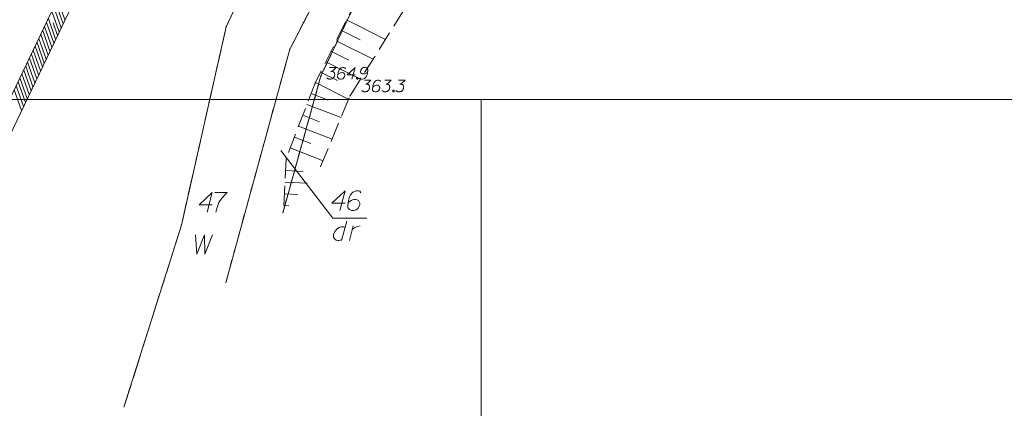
# Model space of a CAD drawing. Header units: metres. Extents: x 5555129 to 5556676, y 5635595 to 5636517.
# Tile 106 of 255: x 5555382 to 5555445, y 5636354 to 5636379. Entities that reach past the tile are written whole.
import ezdxf

# ---------------------------------------------------------------- set-up
doc = ezdxf.new("R2010")
doc.units = ezdxf.units.M
doc.header["$MEASUREMENT"] = 0
for name, pattern in [('PRZER1-1', [2, 1, -1]), ('PRZER2_5-1', [3.5, 2.5, -1]), ('PRZER3-1', [4, 3, -1])]:
    doc.linetypes.add(name, pattern=pattern)
doc.layers.add('#RAMKA', color=7, linetype='Continuous', lineweight=18)
doc.layers.add('#zakres', color=7, linetype='Continuous', lineweight=18)
for name, color, linetype, lineweight, true_color in [('GEPPGD', 7, 'Continuous', 18, 0x008000), ('GESDZI', 7, 'Continuous', 18, 0x0a0909), ('GESDZI_O', 7, 'Continuous', 18, 0x0a0909), ('GESKKL', 7, 'PRZER3-1', 18, 0x008000), ('GESUZY', 7, 'PRZER1-1', 18, 0x008000), ('GESUZY_O', 7, 'PRZER1-1', 18, 0x008000), ('GSPWPN', 7, 'Continuous', 18, 0x0a0909), ('GSPWPN_O', 7, 'Continuous', 18, 0x0a0909), ('GSSZSN', 7, 'PRZER2_5-1', 18, 0x0a0909)]:
    doc.layers.add(name, color=color, linetype=linetype, lineweight=lineweight, true_color=true_color)

# ---------------------------------------------------------------- blocks, each defined once
blk = doc.blocks.new('KOLO_2')
blk.add_hatch(color=0).paths.add_polyline_path([(0, -0.5), (-0.12941, -0.482963), (-0.25, -0.433013), (-0.353553, -0.353553), (-0.433013, -0.25), (-0.482963, -0.12941), (-0.5, 0), (-0.482963, 0.12941), (-0.433013, 0.25), (-0.353553, 0.353553), (-0.25, 0.433013), (-0.12941, 0.482963), (0, 0.5), (0.12941, 0.482963), (0.25, 0.433013), (0.353553, 0.353553), (0.433013, 0.25), (0.482963, 0.12941), (0.5, 0), (0.482963, -0.12941), (0.433013, -0.25), (0.353553, -0.353553), (0.25, -0.433013), (0.12941, -0.482963)])
blk = doc.blocks.new('EPPGN')
blk.add_hatch(color=0).paths.add_polyline_path([(0, -0.09), (-0.027812, -0.085595), (-0.052901, -0.072812), (-0.072812, -0.052901), (-0.085595, -0.027812), (-0.09, 0), (-0.085595, 0.027812), (-0.072812, 0.052901), (-0.052901, 0.072812), (-0.027812, 0.085595), (0, 0.09), (0.027812, 0.085595), (0.052901, 0.072812), (0.072812, 0.052901), (0.085595, 0.027812), (0.09, 0), (0.085595, -0.027812), (0.072812, -0.052901), (0.052901, -0.072812), (0.027812, -0.085595)])
blk = doc.blocks.new('*U1659')
at = {"layer": 'GESUZY_O', "color": 96, "linetype": 'ByBlock', "lineweight": 18, "true_color": 0x008000}
blk.add_line((5555403.227, 5636365.927), (5555402.902, 5636364.677), dxfattribs=at)
at = {"layer": 'GESUZY_O', "color": 96, "linetype": 'ByBlock', "lineweight": 18, "true_color": 0x008000, "flags": 128}
blk.add_lwpolyline([(5555403.119, 5636365.513), (5555403.05, 5636365.553), (5555402.883, 5636365.553), (5555402.784, 5636365.533), (5555402.607, 5636365.434), (5555402.459, 5636365.257), (5555402.391, 5636365.07), (5555402.381, 5636364.972), (5555402.391, 5636364.893), (5555402.42, 5636364.824), (5555402.479, 5636364.746), (5555402.548, 5636364.696), (5555402.656, 5636364.677), (5555402.735, 5636364.686), (5555402.814, 5636364.696), (5555402.922, 5636364.755)], dxfattribs=at)
blk = doc.blocks.new('*U1660')
at = {"layer": 'GESUZY_O', "color": 96, "linetype": 'ByBlock', "lineweight": 18, "true_color": 0x008000}
blk.add_line((5555403.394, 5636364.677), (5555403.64, 5636365.612), dxfattribs=at)
at = {"layer": 'GESUZY_O', "color": 96, "linetype": 'ByBlock', "lineweight": 18, "true_color": 0x008000, "flags": 128}
blk.add_lwpolyline([(5555403.581, 5636365.385), (5555403.631, 5636365.425), (5555403.739, 5636365.503), (5555403.857, 5636365.553), (5555403.945, 5636365.582), (5555404.083, 5636365.612)], dxfattribs=at)

msp = doc.modelspace()

# ---------------------------------------------------------------- linework, layer by layer
at = {"layer": '#RAMKA', "color": 7, "linetype": 'Continuous', "lineweight": 18, "flags": 128}
for points in [[(5555567.543, 5636516.686), (5555567.543, 5636373.686), (5555311.77, 5636373.686), (5555311.77, 5636516.686), (5555567.543, 5636516.686)], [(5555132.537, 5636373.686), (5555132.537, 5636169.686), (5555411.815, 5636169.686), (5555411.815, 5636373.686), (5555132.537, 5636373.686)]]:
    msp.add_lwpolyline(points, close=True, dxfattribs=at)
at = {"layer": '#zakres', "color": 134, "linetype": 'Continuous', "lineweight": 18}
for p, q in [((5555384.099, 5636378.766), (5555397.649, 5636407.016)), ((5555385.001, 5636378.334), (5555398.551, 5636406.584)), ((5555385.085, 5636378.521), (5555384.62, 5636379.842)), ((5555385.206, 5636378.773), (5555384.742, 5636380.094)), ((5555384.843, 5636378.016), (5555384.378, 5636379.337)), ((5555384.964, 5636378.268), (5555384.499, 5636379.589)), ((5555370.549, 5636350.516), (5555384.099, 5636378.766)), ((5555384.492, 5636377.284), (5555384.027, 5636378.605)), ((5555384.613, 5636377.537), (5555384.148, 5636378.857)), ((5555384.734, 5636377.789), (5555384.449, 5636378.598)), ((5555371.451, 5636350.084), (5555385.001, 5636378.334)), ((5555384.129, 5636376.527), (5555383.664, 5636377.847)), ((5555384.25, 5636376.779), (5555383.785, 5636378.1)), ((5555384.371, 5636377.032), (5555383.906, 5636378.352)), ((5555383.886, 5636376.022), (5555383.422, 5636377.343)), ((5555384.007, 5636376.274), (5555383.543, 5636377.595)), ((5555383.523, 5636375.264), (5555383.059, 5636376.585)), ((5555383.644, 5636375.517), (5555383.18, 5636376.838)), ((5555383.765, 5636375.769), (5555383.301, 5636377.09)), ((5555383.281, 5636374.76), (5555382.816, 5636376.08)), ((5555383.402, 5636375.012), (5555382.938, 5636376.333)), ((5555382.918, 5636374.002), (5555382.453, 5636375.323)), ((5555383.039, 5636374.255), (5555382.574, 5636375.575)), ((5555383.16, 5636374.507), (5555382.695, 5636375.828)), ((5555382.675, 5636373.497), (5555382.211, 5636374.818)), ((5555382.797, 5636373.75), (5555382.332, 5636375.07)), ((5555382.433, 5636372.992), (5555381.969, 5636374.313)), ((5555382.554, 5636373.245), (5555382.09, 5636374.565))]:
    msp.add_line(p, q, dxfattribs=at)
at = {"layer": 'GESDZI', "color": 96, "linetype": 'Continuous', "lineweight": 18, "flags": 128}
for points in [[(5555498.831, 5636497.826), (5555497.916, 5636495.121), (5555494.886, 5636489.995), (5555492.02, 5636486.875), (5555487.899, 5636483.58), (5555479.095, 5636477.123), (5555476.226, 5636474.148), (5555473.057, 5636465.855), (5555470.67, 5636460.65), (5555463.042, 5636442.883), (5555458.424, 5636436.43), (5555450.581, 5636426.255), (5555436.482, 5636415.046), (5555422.948, 5636405.301), (5555415.395, 5636399.944), (5555410.221, 5636395.159), (5555404.633, 5636386.632), (5555399.591, 5636376.915), (5555395.485, 5636361.975)], [(5555395.485, 5636361.975), (5555399.591, 5636376.915), (5555404.633, 5636386.632), (5555410.221, 5636395.159), (5555415.395, 5636399.944), (5555422.948, 5636405.301), (5555436.482, 5636415.046), (5555450.581, 5636426.255), (5555458.424, 5636436.43), (5555463.042, 5636442.883), (5555470.67, 5636460.65), (5555472.46, 5636456.89), (5555469.38, 5636450.93), (5555457.42, 5636431.35), (5555451.21, 5636424.13), (5555441.83, 5636417.85), (5555424.78, 5636404.45), (5555410.8, 5636392.86), (5555407.98, 5636388.69), (5555401.58, 5636375.21), (5555399.135, 5636366.433)], [(5555399.135, 5636366.433), (5555401.58, 5636375.21), (5555407.98, 5636388.69), (5555410.8, 5636392.86), (5555424.78, 5636404.45), (5555441.83, 5636417.85), (5555451.21, 5636424.13), (5555457.42, 5636431.35), (5555469.38, 5636450.93), (5555472.46, 5636456.89), (5555487.39, 5636447.84), (5555495.36, 5636441.79), (5555512.96, 5636426.69), (5555500.39, 5636427.61), (5555493.74, 5636426.2), (5555492.33, 5636424.58), (5555491.43, 5636422.53), (5555488.92, 5636412.93), (5555484.75, 5636396.97), (5555483.807, 5636393.359)], [(5555325.26, 5636314.3), (5555342.54, 5636360.36), (5555356.08, 5636382.6), (5555384.32, 5636411.24), (5555401.076, 5636390.282), (5555395.519, 5636378.339), (5555392.657, 5636365.659), (5555388.979, 5636354.029)], [(5555388.979, 5636354.029), (5555392.657, 5636365.659), (5555395.519, 5636378.339), (5555401.076, 5636390.282)]]:
    msp.add_lwpolyline(points, dxfattribs=at)
at = {"layer": 'GESDZI_O', "color": 7, "linetype": 'Continuous', "lineweight": 18, "flags": 128}
msp.add_lwpolyline([(5555404.508, 5636366.107), (5555402.337, 5636366.107), (5555399.012, 5636370.431)], dxfattribs=at)
at = {"layer": 'GESDZI_O', "color": 96, "linetype": 'Continuous', "lineweight": 18, "flags": 128}
for points in [[(5555394.627, 5636366.961), (5555393.781, 5636366.961), (5555394.627, 5636367.748), (5555394.293, 5636366.498)], [(5555394.795, 5636367.748), (5555395.582, 5636367.748), (5555395.533, 5636367.699), (5555395.247, 5636367.394), (5555395.05, 5636367.118), (5555394.932, 5636366.793), (5555394.854, 5636366.498)], [(5555403.126, 5636367.068), (5555402.279, 5636367.068), (5555403.126, 5636367.855), (5555402.791, 5636366.605)], [(5555404.139, 5636367.717), (5555404.061, 5636367.825), (5555403.972, 5636367.855), (5555403.834, 5636367.855), (5555403.736, 5636367.816), (5555403.677, 5636367.796), (5555403.627, 5636367.766), (5555403.47, 5636367.589), (5555403.362, 5636367.353), (5555403.332, 5636367.225), (5555403.293, 5636366.94), (5555403.293, 5636366.792), (5555403.332, 5636366.733), (5555403.411, 5636366.654), (5555403.441, 5636366.635), (5555403.539, 5636366.605), (5555403.667, 5636366.605), (5555403.765, 5636366.625), (5555403.834, 5636366.644), (5555403.933, 5636366.723), (5555404.031, 5636366.881), (5555404.061, 5636366.979), (5555404.061, 5636367.058), (5555404.011, 5636367.186), (5555403.972, 5636367.235), (5555403.903, 5636367.274), (5555403.785, 5636367.304), (5555403.696, 5636367.304), (5555403.588, 5636367.274), (5555403.519, 5636367.245), (5555403.401, 5636367.166), (5555403.342, 5636367.117), (5555403.313, 5636367.087)]]:
    msp.add_lwpolyline(points, dxfattribs=at)
at = {"layer": 'GESKKL', "color": 96, "linetype": 'PRZER3-1', "lineweight": 18, "ltscale": 0.5, "true_color": 0x008000}
msp.add_lwpolyline([(5555388.979, 5636354.029), (5555392.657, 5636365.659), (5555395.519, 5636378.339), (5555401.076, 5636390.282), (5555384.32, 5636411.24), (5555356.08, 5636382.6), (5555342.54, 5636360.36), (5555325.26, 5636314.3), (5555327.28, 5636313.21), (5555358.339, 5636293.784), (5555360.401, 5636298.993), (5555368.852, 5636315.791), (5555371.456, 5636320.171)], dxfattribs=at)
at = {"layer": 'GESUZY', "color": 96, "linetype": 'PRZER1-1', "lineweight": 18, "ltscale": 0.5, "true_color": 0x008000}
for points in [[(5555388.979, 5636354.029), (5555392.657, 5636365.659), (5555395.519, 5636378.339), (5555401.076, 5636390.282), (5555404.073, 5636395.02), (5555409.758, 5636401.08), (5555415.606, 5636406.363), (5555423.635, 5636411.745), (5555430.735, 5636417.459), (5555447.06, 5636429.289), (5555454.524, 5636438.193), (5555464.207, 5636454.062), (5555467.116, 5636460.589), (5555468.332, 5636465.003), (5555472.295, 5636474.764), (5555473.727, 5636476.915), (5555478.789, 5636482.309), (5555486.827, 5636487.153), (5555491.335, 5636490.878), (5555494.572, 5636495.113), (5555496.203, 5636499.774)], [(5555498.831, 5636497.826), (5555497.916, 5636495.121), (5555494.886, 5636489.995), (5555492.02, 5636486.875), (5555487.899, 5636483.58), (5555479.095, 5636477.123), (5555476.226, 5636474.148), (5555473.057, 5636465.855), (5555470.67, 5636460.65), (5555463.042, 5636442.883), (5555458.424, 5636436.43), (5555450.581, 5636426.255), (5555436.482, 5636415.046), (5555422.948, 5636405.301), (5555415.395, 5636399.944), (5555410.221, 5636395.159), (5555404.633, 5636386.632), (5555399.591, 5636376.915), (5555395.485, 5636361.975)], [(5555395.485, 5636361.975), (5555399.591, 5636376.915), (5555404.633, 5636386.632), (5555410.221, 5636395.159), (5555415.395, 5636399.944), (5555422.948, 5636405.301), (5555436.482, 5636415.046), (5555450.581, 5636426.255), (5555458.424, 5636436.43), (5555463.042, 5636442.883), (5555470.67, 5636460.65), (5555472.46, 5636456.89), (5555469.38, 5636450.93), (5555457.42, 5636431.35), (5555451.21, 5636424.13), (5555441.83, 5636417.85), (5555424.78, 5636404.45), (5555410.8, 5636392.86), (5555407.98, 5636388.69), (5555401.58, 5636375.21), (5555399.135, 5636366.433)], [(5555399.135, 5636366.433), (5555401.58, 5636375.21), (5555407.98, 5636388.69), (5555410.8, 5636392.86), (5555424.78, 5636404.45), (5555441.83, 5636417.85), (5555451.21, 5636424.13), (5555457.42, 5636431.35), (5555469.38, 5636450.93), (5555472.46, 5636456.89), (5555487.39, 5636447.84), (5555495.36, 5636441.79), (5555512.96, 5636426.69), (5555500.39, 5636427.61), (5555493.74, 5636426.2), (5555492.33, 5636424.58), (5555491.43, 5636422.53)], [(5555388.979, 5636354.029), (5555392.657, 5636365.659), (5555395.519, 5636378.339), (5555401.076, 5636390.282), (5555384.32, 5636411.24), (5555356.08, 5636382.6), (5555342.54, 5636360.36), (5555325.26, 5636314.3), (5555327.28, 5636313.21), (5555358.339, 5636293.784), (5555360.401, 5636298.993), (5555368.852, 5636315.791), (5555371.456, 5636320.171)]]:
    msp.add_lwpolyline(points, dxfattribs=at)
at = {"layer": 'GESUZY_O', "color": 96, "linetype": 'Continuous', "lineweight": 18, "true_color": 0x008000, "flags": 128}
msp.add_lwpolyline([(5555393.559, 5636365.053), (5555393.638, 5636363.803), (5555394.121, 5636365.053), (5555394.15, 5636363.803), (5555394.642, 5636365.053)], dxfattribs=at)
at = {"layer": 'GSPWPN_O', "color": 7, "linetype": 'Continuous', "lineweight": 18, "flags": 128}
for points in [[(5555402.131, 5636375.74), (5555402.545, 5636375.74), (5555402.35, 5636375.539), (5555402.22, 5636375.474), (5555402.326, 5636375.474), (5555402.35, 5636375.468), (5555402.362, 5636375.462), (5555402.373, 5636375.457), (5555402.385, 5636375.451), (5555402.409, 5636375.433), (5555402.421, 5636375.415), (5555402.432, 5636375.398), (5555402.438, 5636375.38), (5555402.45, 5636375.338), (5555402.456, 5636375.303), (5555402.456, 5636375.285), (5555402.456, 5636375.262), (5555402.45, 5636375.226), (5555402.444, 5636375.203), (5555402.438, 5636375.179), (5555402.432, 5636375.161), (5555402.427, 5636375.149), (5555402.421, 5636375.138), (5555402.415, 5636375.126), (5555402.403, 5636375.108), (5555402.385, 5636375.084), (5555402.368, 5636375.067), (5555402.356, 5636375.055), (5555402.338, 5636375.043), (5555402.32, 5636375.031), (5555402.297, 5636375.02), (5555402.285, 5636375.014), (5555402.243, 5636375.002), (5555402.208, 5636374.996), (5555402.184, 5636374.99), (5555402.143, 5636374.99), (5555402.096, 5636374.996), (5555402.078, 5636375.002), (5555402.06, 5636375.008), (5555402.043, 5636375.014), (5555402.025, 5636375.025), (5555402.007, 5636375.037), (5555401.978, 5636375.061), (5555401.96, 5636375.084)], [(5555403.153, 5636375.657), (5555403.106, 5636375.722), (5555403.052, 5636375.74), (5555402.97, 5636375.74), (5555402.911, 5636375.716), (5555402.875, 5636375.705), (5555402.846, 5636375.687), (5555402.751, 5636375.581), (5555402.686, 5636375.439), (5555402.669, 5636375.362), (5555402.645, 5636375.191), (5555402.645, 5636375.102), (5555402.669, 5636375.067), (5555402.716, 5636375.02), (5555402.734, 5636375.008), (5555402.793, 5636374.99), (5555402.869, 5636374.99), (5555402.928, 5636375.002), (5555402.97, 5636375.014), (5555403.029, 5636375.061), (5555403.088, 5636375.155), (5555403.106, 5636375.214), (5555403.106, 5636375.262), (5555403.076, 5636375.338), (5555403.052, 5636375.368), (5555403.011, 5636375.392), (5555402.94, 5636375.409), (5555402.887, 5636375.409), (5555402.822, 5636375.392), (5555402.781, 5636375.374), (5555402.71, 5636375.327), (5555402.675, 5636375.297), (5555402.657, 5636375.279)], [(5555403.761, 5636375.268), (5555403.253, 5636375.268), (5555403.761, 5636375.74), (5555403.56, 5636374.99)], [(5555404.062, 5636375.073), (5555404.109, 5636375.008), (5555404.163, 5636374.99), (5555404.245, 5636374.99), (5555404.304, 5636375.014), (5555404.34, 5636375.025), (5555404.369, 5636375.043), (5555404.464, 5636375.149), (5555404.529, 5636375.291), (5555404.546, 5636375.368), (5555404.57, 5636375.539), (5555404.57, 5636375.628), (5555404.546, 5636375.663), (5555404.499, 5636375.71), (5555404.481, 5636375.722), (5555404.422, 5636375.74), (5555404.346, 5636375.74), (5555404.287, 5636375.728), (5555404.245, 5636375.716), (5555404.186, 5636375.669), (5555404.127, 5636375.575), (5555404.109, 5636375.516), (5555404.109, 5636375.468), (5555404.139, 5636375.392), (5555404.163, 5636375.362), (5555404.204, 5636375.338), (5555404.275, 5636375.321), (5555404.328, 5636375.321), (5555404.393, 5636375.338), (5555404.434, 5636375.356), (5555404.505, 5636375.403), (5555404.541, 5636375.433), (5555404.558, 5636375.451)], [(5555403.897, 5636375.09), (5555403.926, 5636375.09), (5555403.944, 5636375.079), (5555403.962, 5636375.055), (5555403.962, 5636375.025), (5555403.944, 5636375.002), (5555403.926, 5636374.99), (5555403.897, 5636374.99), (5555403.879, 5636375.002), (5555403.861, 5636375.025), (5555403.861, 5636375.055), (5555403.879, 5636375.079), (5555403.897, 5636375.09)], [(5555404.361, 5636374.93), (5555404.775, 5636374.93), (5555404.58, 5636374.729), (5555404.45, 5636374.664), (5555404.556, 5636374.664), (5555404.58, 5636374.658), (5555404.592, 5636374.652), (5555404.603, 5636374.647), (5555404.615, 5636374.641), (5555404.639, 5636374.623), (5555404.651, 5636374.605), (5555404.662, 5636374.588), (5555404.668, 5636374.57), (5555404.68, 5636374.528), (5555404.686, 5636374.493), (5555404.686, 5636374.475), (5555404.686, 5636374.452), (5555404.68, 5636374.416), (5555404.674, 5636374.393), (5555404.668, 5636374.369), (5555404.662, 5636374.351), (5555404.657, 5636374.339), (5555404.651, 5636374.328), (5555404.645, 5636374.316), (5555404.633, 5636374.298), (5555404.615, 5636374.274), (5555404.598, 5636374.257), (5555404.586, 5636374.245), (5555404.568, 5636374.233), (5555404.55, 5636374.221), (5555404.527, 5636374.21), (5555404.515, 5636374.204), (5555404.473, 5636374.192), (5555404.438, 5636374.186), (5555404.414, 5636374.18), (5555404.373, 5636374.18), (5555404.326, 5636374.186), (5555404.308, 5636374.192), (5555404.29, 5636374.198), (5555404.273, 5636374.204), (5555404.255, 5636374.215), (5555404.237, 5636374.227), (5555404.208, 5636374.251), (5555404.19, 5636374.274)], [(5555405.383, 5636374.847), (5555405.336, 5636374.912), (5555405.282, 5636374.93), (5555405.2, 5636374.93), (5555405.141, 5636374.906), (5555405.105, 5636374.895), (5555405.076, 5636374.877), (5555404.981, 5636374.771), (5555404.916, 5636374.629), (5555404.899, 5636374.552), (5555404.875, 5636374.381), (5555404.875, 5636374.292), (5555404.899, 5636374.257), (5555404.946, 5636374.21), (5555404.964, 5636374.198), (5555405.023, 5636374.18), (5555405.099, 5636374.18), (5555405.158, 5636374.192), (5555405.2, 5636374.204), (5555405.259, 5636374.251), (5555405.318, 5636374.345), (5555405.336, 5636374.404), (5555405.336, 5636374.452), (5555405.306, 5636374.528), (5555405.282, 5636374.558), (5555405.241, 5636374.582), (5555405.17, 5636374.599), (5555405.117, 5636374.599), (5555405.052, 5636374.582), (5555405.011, 5636374.564), (5555404.94, 5636374.517), (5555404.905, 5636374.487), (5555404.887, 5636374.469)], [(5555405.654, 5636374.93), (5555406.068, 5636374.93), (5555405.873, 5636374.729), (5555405.743, 5636374.664), (5555405.849, 5636374.664), (5555405.873, 5636374.658), (5555405.885, 5636374.652), (5555405.897, 5636374.647), (5555405.908, 5636374.641), (5555405.932, 5636374.623), (5555405.944, 5636374.605), (5555405.956, 5636374.588), (5555405.962, 5636374.57), (5555405.973, 5636374.528), (5555405.979, 5636374.493), (5555405.979, 5636374.475), (5555405.979, 5636374.452), (5555405.973, 5636374.416), (5555405.967, 5636374.393), (5555405.962, 5636374.369), (5555405.956, 5636374.351), (5555405.95, 5636374.339), (5555405.944, 5636374.328), (5555405.938, 5636374.316), (5555405.926, 5636374.298), (5555405.908, 5636374.274), (5555405.891, 5636374.257), (5555405.879, 5636374.245), (5555405.861, 5636374.233), (5555405.843, 5636374.221), (5555405.82, 5636374.21), (5555405.808, 5636374.204), (5555405.767, 5636374.192), (5555405.731, 5636374.186), (5555405.708, 5636374.18), (5555405.666, 5636374.18), (5555405.619, 5636374.186), (5555405.601, 5636374.192), (5555405.584, 5636374.198), (5555405.566, 5636374.204), (5555405.548, 5636374.215), (5555405.53, 5636374.227), (5555405.501, 5636374.251), (5555405.483, 5636374.274)], [(5555406.54, 5636374.93), (5555406.954, 5636374.93), (5555406.759, 5636374.729), (5555406.629, 5636374.664), (5555406.735, 5636374.664), (5555406.759, 5636374.658), (5555406.771, 5636374.652), (5555406.782, 5636374.647), (5555406.794, 5636374.641), (5555406.818, 5636374.623), (5555406.83, 5636374.605), (5555406.841, 5636374.588), (5555406.847, 5636374.57), (5555406.859, 5636374.528), (5555406.865, 5636374.493), (5555406.865, 5636374.475), (5555406.865, 5636374.452), (5555406.859, 5636374.416), (5555406.853, 5636374.393), (5555406.847, 5636374.369), (5555406.841, 5636374.351), (5555406.836, 5636374.339), (5555406.83, 5636374.328), (5555406.824, 5636374.316), (5555406.812, 5636374.298), (5555406.794, 5636374.274), (5555406.776, 5636374.257), (5555406.765, 5636374.245), (5555406.747, 5636374.233), (5555406.729, 5636374.221), (5555406.706, 5636374.21), (5555406.694, 5636374.204), (5555406.652, 5636374.192), (5555406.617, 5636374.186), (5555406.593, 5636374.18), (5555406.552, 5636374.18), (5555406.505, 5636374.186), (5555406.487, 5636374.192), (5555406.469, 5636374.198), (5555406.452, 5636374.204), (5555406.434, 5636374.215), (5555406.416, 5636374.227), (5555406.387, 5636374.251), (5555406.369, 5636374.274)], [(5555406.204, 5636374.28), (5555406.233, 5636374.28), (5555406.251, 5636374.269), (5555406.269, 5636374.245), (5555406.269, 5636374.215), (5555406.251, 5636374.192), (5555406.233, 5636374.18), (5555406.204, 5636374.18), (5555406.186, 5636374.192), (5555406.168, 5636374.215), (5555406.168, 5636374.245), (5555406.186, 5636374.269), (5555406.204, 5636374.28)]]:
    msp.add_lwpolyline(points, dxfattribs=at)
at = {"layer": 'GSSZSN', "color": 7, "linetype": 'PRZER2_5-1', "lineweight": 18, "ltscale": 0.5}
for points in [[(5555464.12, 5636442.31), (5555459.69, 5636435.8), (5555450.23, 5636426.45), (5555446.49, 5636423.4), (5555438.7, 5636416.34), (5555427.2, 5636406.97), (5555421.23, 5636400.56), (5555412.4, 5636395.92), (5555407.05, 5636386.48), (5555401.21, 5636374.74), (5555399.35, 5636369.92), (5555399.194, 5636366.505)], [(5555401.56, 5636369.395), (5555401.56, 5636369.4), (5555403.44, 5636373.93), (5555410.01, 5636384.37), (5555414.48, 5636393.51), (5555420.22, 5636397.27), (5555431.18, 5636404.91), (5555432.225, 5636405.823)]]:
    msp.add_lwpolyline(points, dxfattribs=at)
at = {"layer": 'GSSZSN', "color": 7, "linetype": 'Continuous', "lineweight": 18, "flags": 128}
for points in [[(5555403.217, 5636378.775), (5555405.709, 5636377.535)], [(5555402.885, 5636378.107), (5555404.097, 5636377.504)], [(5555402.553, 5636377.439), (5555404.91, 5636376.266)], [(5555402.22, 5636376.771), (5555403.366, 5636376.202)], [(5555401.888, 5636376.103), (5555404.112, 5636374.997)], [(5555401.556, 5636375.436), (5555402.634, 5636374.899)], [(5555401.224, 5636374.768), (5555403.349, 5636373.711)], [(5555400.953, 5636374.073), (5555402.05, 5636373.65)], [(5555400.684, 5636373.377), (5555402.862, 5636372.537)], [(5555400.416, 5636372.681), (5555401.496, 5636372.265)], [(5555400.147, 5636371.985), (5555402.29, 5636371.159)], [(5555399.879, 5636371.29), (5555400.941, 5636370.879)], [(5555399.61, 5636370.594), (5555401.718, 5636369.78)], [(5555399.315, 5636369.151), (5555400.439, 5636369.1)], [(5555399.281, 5636368.406), (5555400.697, 5636368.341)], [(5555399.247, 5636367.661), (5555400.108, 5636367.621)], [(5555399.213, 5636366.916), (5555399.519, 5636366.902)]]:
    msp.add_lwpolyline(points, dxfattribs=at)

# ---------------------------------------------------------------- block references
at = {"layer": 'GEPPGD', "color": 96, "lineweight": 18, "true_color": 0x008000, "xscale": 0.5, "yscale": 0.5, "zscale": 0.5, "rotation": 90}
for p in [(5555395.519, 5636378.339), (5555399.591, 5636376.915), (5555401.58, 5636375.21), (5555392.657, 5636365.659)]:
    msp.add_blockref('EPPGN', p, dxfattribs=at)
at = {"layer": 'GESUZY_O', "color": 96, "linetype": 'Continuous', "lineweight": 18, "true_color": 0x008000}
for name in ['*U1659', '*U1660']:
    msp.add_blockref(name, (0, 0), dxfattribs=at)
at = {"layer": 'GSPWPN', "color": 7, "lineweight": 18, "xscale": 0.09, "yscale": 0.09, "zscale": 0.09, "rotation": 90}
for p in [(5555401.21, 5636374.74), (5555403.44, 5636373.93)]:
    msp.add_blockref('KOLO_2', p, dxfattribs=at)

doc.saveas('drawing.dxf')
